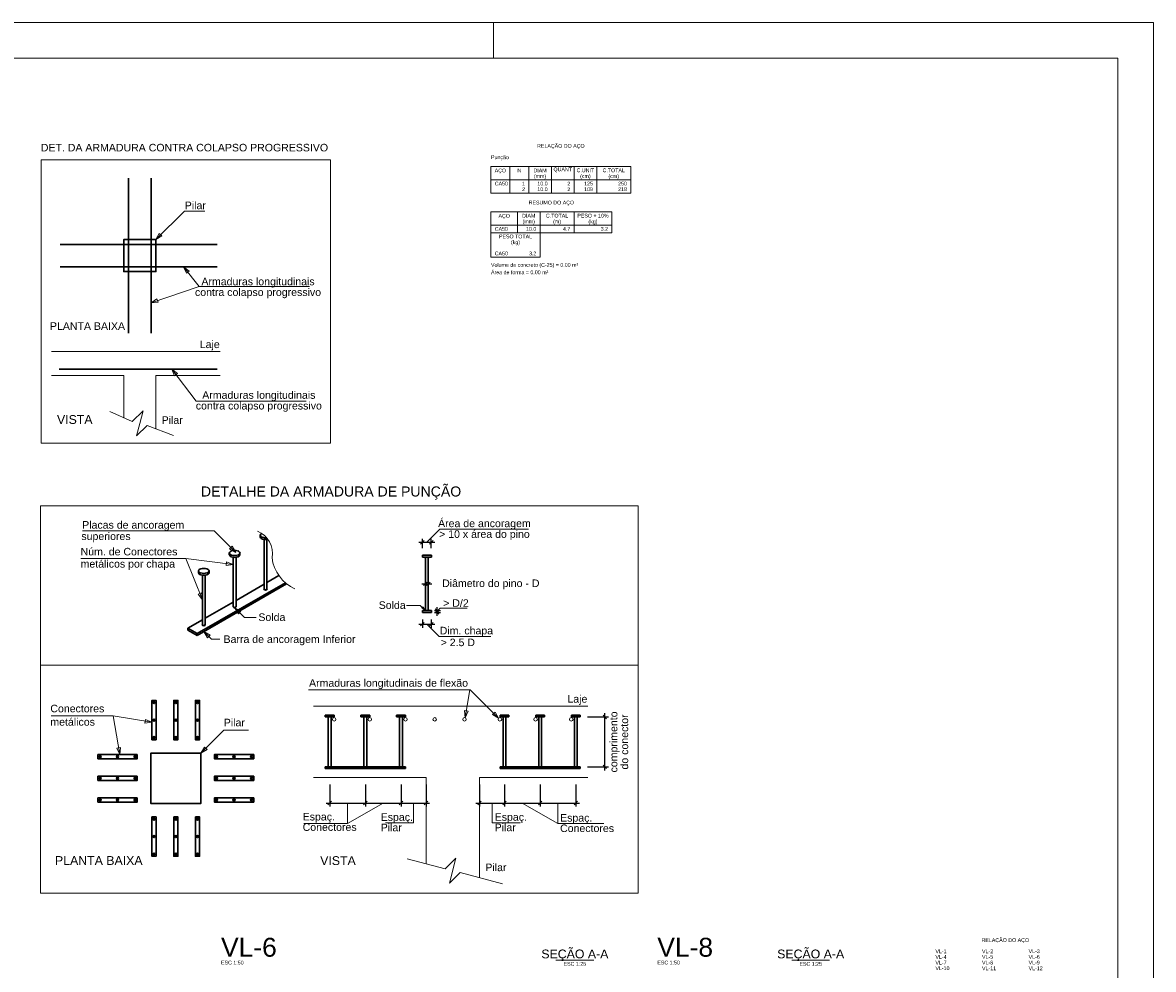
# Model space of a CAD drawing. Header units: millimetres. Extents: x 337 to 526, y -381 to -65.
# Tile 37 of 104: x 390 to 422, y -348 to -322. Entities that reach past the tile are written whole.
import ezdxf

# ---------------------------------------------------------------- set-up
doc = ezdxf.new("R2010")
doc.units = ezdxf.units.MM
doc.header["$MEASUREMENT"] = 0
doc.layers.get('0').update_dxf_attribs({"lineweight": 5})
for name, color, linetype, lineweight in [('Cotas', 7, 'Continuous', 5), ('DT-Armadura', 7, 'Continuous', 30), ('DT-ARMADURA NEG', 1, 'Continuous', 20), ('DT-Forma', 5, 'Continuous', 5), ('DT-Indicações', 7, 'Continuous', 5), ('DT-Relação do aço', 7, 'Continuous', 5), ('DT-Textos', 7, 'Continuous', 5), ('DT-Título', 102, 'Continuous', 20), ('FO-Pilares', 152, 'Continuous', 30), ('PRANCHA 01', 7, 'Continuous', 20)]:
    doc.layers.add(name, color=color, linetype=linetype, lineweight=lineweight)
doc.styles.add('Arial', font='arial.ttf')
doc.dimstyles.new('UM_50.000000', dxfattribs={"dimtxt": 0.18, "dimasz": 0.1, "dimexe": 0.1, "dimexo": 0.2, "dimgap": 0, "dimtad": 1, "dimtih": 1, "dimtoh": 1, "dimdec": 1, "dimlfac": 50, "dimzin": 0, "dimdsep": 46, "dimtxsty": 'Standard', "dimcen": 0.09, "dimdle": 0.1, "dimadec": 1, "dimazin": 2, "dimtfac": 1, "dimtdec": 4, "dimtofl": 0, "dimtmove": 0, "dimatfit": 3, "dimfxl": 1, "dimtolj": 1, "dimarcsym": 0})

# ---------------------------------------------------------------- blocks, each defined once
blk = doc.blocks.new('_Oblique')
at = {"color": 0, "linetype": 'ByBlock', "lineweight": -2}
blk.add_line((-0.5, -0.5), (0.5, 0.5), dxfattribs=at)
blk = doc.blocks.new('*D209')
at = {"layer": 'Cotas', "color": 0, "lineweight": -2, "transparency": 16777216}
for p, q in [((398.437, -343.123), (398.437, -343.738)), ((399.437, -343.123), (399.437, -343.738)), ((398.337, -343.638), (399.537, -343.638))]:
    blk.add_line(p, q, dxfattribs=at)
at = {"layer": 'Defpoints', "color": 0, "transparency": 16777216}
for p in [(398.437, -342.923), (399.437, -342.923), (399.437, -343.638)]:
    blk.add_point(p, dxfattribs=at)
at = {"layer": 'Cotas', "color": 0, "lineweight": -2, "transparency": 16777216, "xscale": 0.1, "yscale": 0.1, "zscale": 0.1, "rotation": 180}
blk.add_blockref('_Oblique', (398.437, -343.638), dxfattribs=at)
at = {"layer": 'Cotas', "color": 0, "lineweight": -2, "transparency": 16777216, "xscale": 0.1, "yscale": 0.1, "zscale": 0.1}
blk.add_blockref('_Oblique', (399.437, -343.638), dxfattribs=at)
blk = doc.blocks.new('*D210')
at = {"layer": 'Cotas', "color": 0, "lineweight": -2, "transparency": 16777216}
for p, q in [((399.437, -343.123), (399.437, -343.738)), ((400.437, -343.123), (400.437, -343.738)), ((399.337, -343.638), (400.537, -343.638))]:
    blk.add_line(p, q, dxfattribs=at)
at = {"layer": 'Defpoints', "color": 0, "transparency": 16777216}
for p in [(399.437, -342.923), (400.437, -342.923), (400.437, -343.638)]:
    blk.add_point(p, dxfattribs=at)
at = {"layer": 'Cotas', "color": 0, "lineweight": -2, "transparency": 16777216, "xscale": 0.1, "yscale": 0.1, "zscale": 0.1, "rotation": 180}
blk.add_blockref('_Oblique', (399.437, -343.638), dxfattribs=at)
at = {"layer": 'Cotas', "color": 0, "lineweight": -2, "transparency": 16777216, "xscale": 0.1, "yscale": 0.1, "zscale": 0.1}
blk.add_blockref('_Oblique', (400.437, -343.638), dxfattribs=at)
blk = doc.blocks.new('*D211')
at = {"layer": 'Cotas', "color": 0, "lineweight": -2, "transparency": 16777216}
for p, q in [((400.437, -343.123), (400.437, -343.738)), ((401.137, -343.123), (401.137, -343.738)), ((400.337, -343.638), (401.237, -343.638))]:
    blk.add_line(p, q, dxfattribs=at)
at = {"layer": 'Defpoints', "color": 0, "transparency": 16777216}
for p in [(400.437, -342.923), (401.137, -342.923), (401.137, -343.638)]:
    blk.add_point(p, dxfattribs=at)
at = {"layer": 'Cotas', "color": 0, "lineweight": -2, "transparency": 16777216, "xscale": 0.1, "yscale": 0.1, "zscale": 0.1, "rotation": 180}
blk.add_blockref('_Oblique', (400.437, -343.638), dxfattribs=at)
at = {"layer": 'Cotas', "color": 0, "lineweight": -2, "transparency": 16777216, "xscale": 0.1, "yscale": 0.1, "zscale": 0.1}
blk.add_blockref('_Oblique', (401.137, -343.638), dxfattribs=at)
blk = doc.blocks.new('*D212')
at = {"layer": 'Cotas', "color": 0, "lineweight": -2, "transparency": 16777216}
for p, q in [((402.637, -343.123), (402.637, -343.738)), ((403.337, -343.123), (403.337, -343.738)), ((402.537, -343.638), (403.437, -343.638))]:
    blk.add_line(p, q, dxfattribs=at)
at = {"layer": 'Defpoints', "color": 0, "transparency": 16777216}
for p in [(402.637, -342.923), (403.337, -342.923), (403.337, -343.638)]:
    blk.add_point(p, dxfattribs=at)
at = {"layer": 'Cotas', "color": 0, "lineweight": -2, "transparency": 16777216, "xscale": 0.1, "yscale": 0.1, "zscale": 0.1, "rotation": 180}
blk.add_blockref('_Oblique', (402.637, -343.638), dxfattribs=at)
at = {"layer": 'Cotas', "color": 0, "lineweight": -2, "transparency": 16777216, "xscale": 0.1, "yscale": 0.1, "zscale": 0.1}
blk.add_blockref('_Oblique', (403.337, -343.638), dxfattribs=at)
blk = doc.blocks.new('*D213')
at = {"layer": 'Cotas', "color": 0, "lineweight": -2, "transparency": 16777216}
for p, q in [((403.337, -343.123), (403.337, -343.738)), ((404.337, -343.123), (404.337, -343.738)), ((403.237, -343.638), (404.437, -343.638))]:
    blk.add_line(p, q, dxfattribs=at)
at = {"layer": 'Defpoints', "color": 0, "transparency": 16777216}
for p in [(403.337, -342.923), (404.337, -342.923), (404.337, -343.638)]:
    blk.add_point(p, dxfattribs=at)
at = {"layer": 'Cotas', "color": 0, "lineweight": -2, "transparency": 16777216, "xscale": 0.1, "yscale": 0.1, "zscale": 0.1, "rotation": 180}
blk.add_blockref('_Oblique', (403.337, -343.638), dxfattribs=at)
at = {"layer": 'Cotas', "color": 0, "lineweight": -2, "transparency": 16777216, "xscale": 0.1, "yscale": 0.1, "zscale": 0.1}
blk.add_blockref('_Oblique', (404.337, -343.638), dxfattribs=at)
blk = doc.blocks.new('*D214')
at = {"layer": 'Cotas', "color": 0, "lineweight": -2, "transparency": 16777216}
for p, q in [((404.337, -343.123), (404.337, -343.738)), ((405.337, -343.123), (405.337, -343.738)), ((404.237, -343.638), (405.437, -343.638))]:
    blk.add_line(p, q, dxfattribs=at)
at = {"layer": 'Defpoints', "color": 0, "transparency": 16777216}
for p in [(404.337, -342.923), (405.337, -342.923), (405.337, -343.638)]:
    blk.add_point(p, dxfattribs=at)
at = {"layer": 'Cotas', "color": 0, "lineweight": -2, "transparency": 16777216, "xscale": 0.1, "yscale": 0.1, "zscale": 0.1, "rotation": 180}
blk.add_blockref('_Oblique', (404.337, -343.638), dxfattribs=at)
at = {"layer": 'Cotas', "color": 0, "lineweight": -2, "transparency": 16777216, "xscale": 0.1, "yscale": 0.1, "zscale": 0.1}
blk.add_blockref('_Oblique', (405.337, -343.638), dxfattribs=at)
blk = doc.blocks.new('*D215')
at = {"layer": 'Cotas', "color": 0, "lineweight": -2, "transparency": 16777216}
for p, q in [((406.152, -342.723), (406.152, -341.123)), ((405.662, -341.223), (406.252, -341.223)), ((405.662, -342.623), (406.252, -342.623))]:
    blk.add_line(p, q, dxfattribs=at)
at = {"layer": 'Defpoints', "color": 0, "transparency": 16777216}
for p in [(405.462, -341.223), (406.152, -341.223), (405.462, -342.623)]:
    blk.add_point(p, dxfattribs=at)
at = {"layer": 'Cotas', "color": 0, "lineweight": -2, "transparency": 16777216, "xscale": 0.1, "yscale": 0.1, "zscale": 0.1}
for p, rotation in [((406.152, -341.223), 90), ((406.152, -342.623), 270)]:
    blk.add_blockref('_Oblique', p, dxfattribs=dict(at, rotation=rotation))
blk = doc.blocks.new('*D216')
at = {"layer": 'Cotas', "color": 0, "lineweight": -2, "transparency": 16777216}
for p, q in [((401.036, -338.493), (401.036, -338.724)), ((401.286, -338.493), (401.286, -338.724)), ((400.936, -338.624), (401.386, -338.624))]:
    blk.add_line(p, q, dxfattribs=at)
at = {"layer": 'Defpoints', "color": 0, "transparency": 16777216}
for p in [(401.036, -338.293), (401.286, -338.293), (401.286, -338.624)]:
    blk.add_point(p, dxfattribs=at)
at = {"layer": 'Cotas', "color": 0, "lineweight": -2, "transparency": 16777216, "xscale": 0.1, "yscale": 0.1, "zscale": 0.1, "rotation": 180}
blk.add_blockref('_Oblique', (401.036, -338.624), dxfattribs=at)
at = {"layer": 'Cotas', "color": 0, "lineweight": -2, "transparency": 16777216, "xscale": 0.1, "yscale": 0.1, "zscale": 0.1}
blk.add_blockref('_Oblique', (401.286, -338.624), dxfattribs=at)
blk = doc.blocks.new('*D217')
at = {"layer": 'Cotas', "color": 0, "lineweight": -2, "transparency": 16777216}
for p, q in [((401.121, -337.293), (401.121, -337.393)), ((401.201, -337.293), (401.201, -337.393)), ((401.021, -337.493), (401.301, -337.493))]:
    blk.add_line(p, q, dxfattribs=at)
at = {"layer": 'Defpoints', "color": 0, "transparency": 16777216}
for p in [(401.121, -337.493), (401.201, -337.493), (401.201, -337.493)]:
    blk.add_point(p, dxfattribs=at)
at = {"layer": 'Cotas', "color": 0, "lineweight": -2, "transparency": 16777216, "xscale": 0.1, "yscale": 0.1, "zscale": 0.1, "rotation": 180}
blk.add_blockref('_Oblique', (401.121, -337.493), dxfattribs=at)
at = {"layer": 'Cotas', "color": 0, "lineweight": -2, "transparency": 16777216, "xscale": 0.1, "yscale": 0.1, "zscale": 0.1}
blk.add_blockref('_Oblique', (401.201, -337.493), dxfattribs=at)
blk = doc.blocks.new('*D218')
at = {"layer": 'Cotas', "color": 0, "lineweight": -2, "transparency": 16777216}
for p, q in [((400.936, -336.328), (401.386, -336.328)), ((401.036, -336.493), (401.036, -336.228)), ((401.286, -336.493), (401.286, -336.228))]:
    blk.add_line(p, q, dxfattribs=at)
at = {"layer": 'Defpoints', "color": 0, "transparency": 16777216}
for p in [(401.286, -336.328), (401.036, -336.693), (401.286, -336.693)]:
    blk.add_point(p, dxfattribs=at)
at = {"layer": 'Cotas', "color": 0, "lineweight": -2, "transparency": 16777216, "xscale": 0.1, "yscale": 0.1, "zscale": 0.1, "rotation": 180}
blk.add_blockref('_Oblique', (401.036, -336.328), dxfattribs=at)
at = {"layer": 'Cotas', "color": 0, "lineweight": -2, "transparency": 16777216, "xscale": 0.1, "yscale": 0.1, "zscale": 0.1}
blk.add_blockref('_Oblique', (401.286, -336.328), dxfattribs=at)
blk = doc.blocks.new('*D219')
at = {"layer": 'Defpoints', "color": 0, "linetype": 'Continuous', "transparency": 16777216}
for p in [(401.175, -338.243), (401.175, -338.293), (401.442, -338.293)]:
    blk.add_point(p, dxfattribs=at)
at = {"layer": 'DT-Relação do aço', "color": 0, "linetype": 'Continuous', "lineweight": -2, "transparency": 16777216}
for p, q in [((401.375, -338.243), (401.542, -338.243)), ((401.442, -338.143), (401.442, -338.393)), ((401.375, -338.293), (401.542, -338.293))]:
    blk.add_line(p, q, dxfattribs=at)
at = {"layer": 'DT-Relação do aço', "color": 0, "linetype": 'Continuous', "lineweight": -2, "transparency": 16777216, "xscale": 0.1, "yscale": 0.1, "zscale": 0.1}
for p, rotation in [((401.442, -338.243), 90), ((401.442, -338.293), 270)]:
    blk.add_blockref('_Oblique', p, dxfattribs=dict(at, rotation=rotation))

msp = doc.modelspace()

# ---------------------------------------------------------------- linework, layer by layer
at = {"layer": 'Cotas'}
for p, q in [((401.1613, -336.3285), (401.5273, -335.9615)), ((401.5273, -335.9615), (404.0093, -335.9615)), ((401.4423, -338.2682), (401.5343, -338.1762)), ((401.5343, -338.1762), (402.2933, -338.1762)), ((401.1613, -338.6237), (401.5093, -338.9717)), ((401.5093, -338.9717), (402.9533, -338.9717)), ((390.3263, -339.7762), (407.0843, -339.7762)), ((398.9373, -343.6382), (398.9373, -344.2082)), ((399.9373, -343.6382), (398.9373, -344.2082)), ((400.7873, -343.6382), (400.7873, -344.1962)), ((402.9873, -343.6382), (402.9873, -344.1962)), ((403.8373, -343.6382), (404.8373, -344.2082)), ((404.8373, -343.6382), (404.8373, -344.2082)), ((398.9373, -344.2082), (397.7073, -344.2082)), ((400.7873, -344.1962), (400.0023, -344.1962)), ((402.9873, -344.1962), (403.7733, -344.1962)), ((404.8373, -344.2082), (406.1193, -344.2082))]:
    msp.add_line(p, q, dxfattribs=at)
for points in [[(390.3467, -325.604), (398.4633, -325.604), (398.4633, -333.544), (390.3467, -333.544), (390.3467, -325.604)], [(390.3263, -335.3042), (407.0843, -335.3042), (407.0843, -346.1612), (390.3263, -346.1612), (390.3263, -335.3042)]]:
    msp.add_lwpolyline(points, dxfattribs=at)
at = {"layer": 'DT-Armadura'}
for p, q in [((396.4873, -336.1312), (396.4873, -336.1292)), ((396.4873, -336.1812), (396.4873, -336.1312)), ((396.5973, -337.6312), (396.5973, -336.2482)), ((396.6773, -337.6312), (396.6773, -336.2482)), ((395.6213, -336.6312), (395.6213, -336.6292)), ((395.6213, -336.6812), (395.6213, -336.6312)), ((395.9213, -336.6312), (395.9213, -336.6292)), ((395.9213, -336.6812), (395.9213, -336.6312)), ((401.0363, -336.7432), (401.0363, -336.6932)), ((401.0363, -336.6932), (401.2863, -336.6932)), ((401.2863, -336.7432), (401.2863, -336.6932)), ((395.7313, -338.1312), (395.7313, -336.7482)), ((395.8113, -338.1312), (395.8113, -336.7482)), ((401.0363, -336.7432), (401.2863, -336.7432)), ((401.1213, -336.7782), (401.0853, -336.7432)), ((401.1213, -338.2432), (401.1213, -336.7432)), ((401.2013, -338.2432), (401.2013, -336.7432)), ((401.2013, -336.7782), (401.2363, -336.7432)), ((394.7553, -337.1312), (394.7553, -337.1292)), ((394.7553, -337.1812), (394.7553, -337.1312)), ((394.8653, -338.6312), (394.8653, -337.2482)), ((394.9453, -338.6312), (394.9453, -337.2482)), ((395.0553, -337.1312), (395.0553, -337.1292)), ((395.0553, -337.1812), (395.0553, -337.1312)), ((396.6773, -337.4572), (397.0143, -337.2632)), ((394.7183, -338.8892), (397.1933, -337.4602)), ((394.7183, -338.9392), (397.2283, -337.4892)), ((395.8113, -337.9572), (396.5973, -337.5042)), ((396.5973, -337.6312), (396.5943, -337.6342)), ((396.6773, -337.6312), (396.6803, -337.6342)), ((394.9453, -338.4572), (395.7313, -338.0042)), ((395.7313, -338.1312), (395.7283, -338.1342)), ((395.8113, -338.1312), (395.8143, -338.1342)), ((401.0363, -338.2932), (401.0363, -338.2432)), ((401.0363, -338.2432), (401.2863, -338.2432)), ((401.1213, -338.2072), (401.0853, -338.2432)), ((401.2013, -338.2072), (401.2363, -338.2432)), ((401.2863, -338.2932), (401.2863, -338.2432)), ((394.4583, -338.7392), (394.8653, -338.5042)), ((401.0363, -338.2932), (401.2863, -338.2932)), ((394.4583, -338.7392), (394.7183, -338.8892)), ((394.4583, -338.7892), (394.4583, -338.7392)), ((394.4583, -338.7892), (394.7183, -338.9392)), ((394.7183, -338.9392), (394.7183, -338.8892)), ((394.8653, -338.6312), (394.8623, -338.6342)), ((394.9453, -338.6312), (394.9483, -338.6342)), ((398.5623, -341.1732), (398.3123, -341.1732)), ((398.3123, -341.2232), (398.3123, -341.1732)), ((398.5623, -341.2232), (398.3123, -341.2232)), ((398.3973, -342.6232), (398.3973, -341.2232)), ((398.4773, -342.6232), (398.4773, -341.2232)), ((398.5623, -341.2232), (398.5623, -341.1732)), ((399.5623, -341.1732), (399.3123, -341.1732)), ((399.3123, -341.2232), (399.3123, -341.1732)), ((399.5623, -341.2232), (399.3123, -341.2232)), ((399.3973, -342.6232), (399.3973, -341.2232)), ((399.4773, -342.6232), (399.4773, -341.2232)), ((399.5623, -341.2232), (399.5623, -341.1732)), ((400.5623, -341.1732), (400.3123, -341.1732)), ((400.3123, -341.2232), (400.3123, -341.1732)), ((400.5623, -341.2232), (400.3123, -341.2232)), ((400.3973, -342.6232), (400.3973, -341.2232)), ((400.4773, -342.6232), (400.4773, -341.2232)), ((400.5623, -341.2232), (400.5623, -341.1732)), ((403.2123, -341.1732), (403.4623, -341.1732)), ((403.2123, -341.2232), (403.2123, -341.1732)), ((403.2123, -341.2232), (403.4623, -341.2232)), ((403.2973, -342.6232), (403.2973, -341.2232)), ((403.3773, -342.6232), (403.3773, -341.2232)), ((403.4623, -341.2232), (403.4623, -341.1732)), ((404.2123, -341.1732), (404.4623, -341.1732)), ((404.2123, -341.2232), (404.2123, -341.1732)), ((404.2123, -341.2232), (404.4623, -341.2232)), ((404.2973, -342.6232), (404.2973, -341.2232)), ((404.3773, -342.6232), (404.3773, -341.2232)), ((404.4623, -341.2232), (404.4623, -341.1732)), ((405.2123, -341.1732), (405.4623, -341.1732)), ((405.2123, -341.2232), (405.2123, -341.1732)), ((405.2123, -341.2232), (405.4623, -341.2232)), ((405.2973, -342.6232), (405.2973, -341.2232)), ((405.3773, -342.6232), (405.3773, -341.2232)), ((405.4623, -341.2232), (405.4623, -341.1732)), ((400.5623, -342.6232), (398.3123, -342.6232)), ((398.3123, -342.6232), (398.3123, -342.6732)), ((400.5623, -342.6732), (398.3123, -342.6732)), ((400.5623, -342.6232), (400.5623, -342.6732)), ((403.2123, -342.6232), (405.4623, -342.6232)), ((403.2123, -342.6232), (403.2123, -342.6732)), ((403.2123, -342.6732), (405.4623, -342.6732)), ((405.4623, -342.6232), (405.4623, -342.6732))]:
    msp.add_line(p, q, dxfattribs=at)
at = {"layer": 'DT-Armadura', "linetype": 'Continuous'}
for points in [[(392.7967, -330.461), (392.7967, -326.118)], [(393.4267, -330.461), (393.4267, -326.118)], [(390.8797, -327.975), (395.2827, -327.975)], [(390.8797, -328.605), (395.2827, -328.605)], [(390.8507, -331.475), (395.2767, -331.475)], [(393.5413, -340.8202), (393.4823, -340.8202), (393.4823, -340.8202), (393.5413, -340.8202)], [(394.1513, -340.8202), (394.0923, -340.8202), (394.0923, -340.8202), (394.1513, -340.8202)], [(394.7603, -340.8202), (394.7013, -340.8202), (394.7013, -340.8202), (394.7603, -340.8202)], [(393.5413, -341.3132), (393.4823, -341.3132), (393.4823, -341.3132), (393.5413, -341.3132)], [(394.1513, -341.3132), (394.0923, -341.3132), (394.0923, -341.3132), (394.1513, -341.3132)], [(394.7603, -341.3132), (394.7013, -341.3132), (394.7013, -341.3132), (394.7603, -341.3132)], [(393.5413, -341.8052), (393.4823, -341.8052), (393.4823, -341.8052), (393.5413, -341.8052)], [(394.1513, -341.8052), (394.0923, -341.8052), (394.0923, -341.8052), (394.1513, -341.8052)], [(394.7603, -341.8052), (394.7013, -341.8052), (394.7013, -341.8052), (394.7603, -341.8052)], [(392.0263, -342.3362), (391.9673, -342.3362), (391.9673, -342.3362), (392.0263, -342.3362)], [(392.5183, -342.3362), (392.4593, -342.3362), (392.4593, -342.3362), (392.5183, -342.3362)], [(393.0103, -342.3362), (392.9513, -342.3362), (392.9513, -342.3362), (393.0103, -342.3362)], [(395.2913, -342.3362), (395.2323, -342.3362), (395.2323, -342.3362), (395.2913, -342.3362)], [(395.7833, -342.3362), (395.7243, -342.3362), (395.7243, -342.3362), (395.7833, -342.3362)], [(396.2763, -342.3362), (396.2163, -342.3362), (396.2163, -342.3362), (396.2763, -342.3362)], [(392.0263, -342.9462), (391.9673, -342.9462), (391.9673, -342.9462), (392.0263, -342.9462)], [(392.5183, -342.9462), (392.4593, -342.9462), (392.4593, -342.9462), (392.5183, -342.9462)], [(393.0103, -342.9462), (392.9513, -342.9462), (392.9513, -342.9462), (393.0103, -342.9462)], [(395.2913, -342.9462), (395.2323, -342.9462), (395.2323, -342.9462), (395.2913, -342.9462)], [(395.7833, -342.9462), (395.7243, -342.9462), (395.7243, -342.9462), (395.7833, -342.9462)], [(396.2763, -342.9462), (396.2163, -342.9462), (396.2163, -342.9462), (396.2763, -342.9462)], [(392.0263, -343.5552), (391.9673, -343.5552), (391.9673, -343.5552), (392.0263, -343.5552)], [(392.5183, -343.5552), (392.4593, -343.5552), (392.4593, -343.5552), (392.5183, -343.5552)], [(393.0103, -343.5552), (392.9513, -343.5552), (392.9513, -343.5552), (393.0103, -343.5552)], [(395.2913, -343.5552), (395.2323, -343.5552), (395.2323, -343.5552), (395.2913, -343.5552)], [(395.7833, -343.5552), (395.7243, -343.5552), (395.7243, -343.5552), (395.7833, -343.5552)], [(396.2763, -343.5552), (396.2163, -343.5552), (396.2163, -343.5552), (396.2763, -343.5552)], [(393.5413, -344.0862), (393.4823, -344.0862), (393.4823, -344.0862), (393.5413, -344.0862)], [(394.1513, -344.0862), (394.0923, -344.0862), (394.0923, -344.0862), (394.1513, -344.0862)], [(394.7603, -344.0862), (394.7013, -344.0862), (394.7013, -344.0862), (394.7603, -344.0862)], [(393.5413, -344.5782), (393.4823, -344.5782), (393.4823, -344.5782), (393.5413, -344.5782)], [(394.1513, -344.5782), (394.0923, -344.5782), (394.0923, -344.5782), (394.1513, -344.5782)], [(394.7603, -344.5782), (394.7013, -344.5782), (394.7013, -344.5782), (394.7603, -344.5782)], [(393.5413, -345.0712), (393.4823, -345.0712), (393.4823, -345.0712), (393.5413, -345.0712)], [(394.1513, -345.0712), (394.0923, -345.0712), (394.0923, -345.0712), (394.1513, -345.0712)], [(394.7603, -345.0712), (394.7013, -345.0712), (394.7013, -345.0712), (394.7603, -345.0712)]]:
    msp.add_lwpolyline(points, dxfattribs=at)
at = {"layer": 'DT-Armadura', "color": 9, "linetype": 'Continuous'}
for points in [[(393.5703, -341.8632), (393.4533, -341.8632), (393.4533, -340.7622), (393.5703, -340.7622), (393.5703, -341.8632), (393.5703, -341.8632)], [(394.1803, -341.8632), (394.0623, -341.8632), (394.0623, -340.7622), (394.1803, -340.7622), (394.1803, -341.8632), (394.1803, -341.8632)], [(394.7893, -341.8632), (394.6723, -341.8632), (394.6723, -340.7622), (394.7893, -340.7622), (394.7893, -341.8632), (394.7893, -341.8632)], [(393.0393, -342.2782), (393.0393, -342.3952), (391.9373, -342.3952), (391.9373, -342.2782), (393.0393, -342.2782), (393.0393, -342.2782)], [(395.2033, -342.3952), (395.2033, -342.2782), (396.3053, -342.2782), (396.3053, -342.3952), (395.2033, -342.3952), (395.2033, -342.3952)], [(393.0393, -342.8872), (393.0393, -343.0042), (391.9373, -343.0042), (391.9373, -342.8872), (393.0393, -342.8872), (393.0393, -342.8872)], [(395.2033, -343.0042), (395.2033, -342.8872), (396.3053, -342.8872), (396.3053, -343.0042), (395.2033, -343.0042), (395.2033, -343.0042)], [(393.0393, -343.4962), (393.0393, -343.6132), (391.9373, -343.6132), (391.9373, -343.4962), (393.0393, -343.4962), (393.0393, -343.4962)], [(395.2033, -343.6132), (395.2033, -343.4962), (396.3053, -343.4962), (396.3053, -343.6132), (395.2033, -343.6132), (395.2033, -343.6132)], [(393.4533, -344.0282), (393.5703, -344.0282), (393.5703, -345.1292), (393.4533, -345.1292), (393.4533, -344.0282), (393.4533, -344.0282)], [(394.0623, -344.0282), (394.1803, -344.0282), (394.1803, -345.1292), (394.0623, -345.1292), (394.0623, -344.0282), (394.0623, -344.0282)], [(394.6723, -344.0282), (394.7893, -344.0282), (394.7893, -345.1292), (394.6723, -345.1292), (394.6723, -344.0282), (394.6723, -344.0282)]]:
    msp.add_lwpolyline(points, dxfattribs=at)
for centre in [(393.5123, -340.8202), (394.1213, -340.8202), (394.7303, -340.8202), (393.5123, -341.3132), (394.1213, -341.3132), (394.7303, -341.3132), (393.5123, -341.8052), (394.1213, -341.8052), (394.7303, -341.8052), (391.9963, -342.3362), (392.4883, -342.3362), (392.9803, -342.3362), (395.2623, -342.3362), (395.7543, -342.3362), (396.2463, -342.3362), (391.9963, -342.9462), (392.4883, -342.9462), (392.9803, -342.9462), (395.2623, -342.9462), (395.7543, -342.9462), (396.2463, -342.9462), (391.9963, -343.5552), (392.4883, -343.5552), (392.9803, -343.5552), (395.2623, -343.5552), (395.7543, -343.5552), (396.2463, -343.5552), (393.5123, -344.0862), (394.1213, -344.0862), (394.7303, -344.0862), (393.5123, -344.5782), (394.1213, -344.5782), (394.7303, -344.5782), (393.5123, -345.0712), (394.1213, -345.0712), (394.7303, -345.0712)]:
    msp.add_circle(centre, 0.0295, dxfattribs=at)
at = {"layer": 'DT-Armadura'}
for centre, radius, start, end in [((396.5723, -336.1582), 0.0896, 122.98691, 160.63886), ((396.5723, -336.1012), 0.0896, 199.36114, 257.77336), ((396.5723, -336.1512), 0.0896, 199.36114, 257.77336), ((396.6373, -335.9012), 0.2995, 253.62044, 276.29741), ((396.6373, -335.9512), 0.2995, 253.62044, 283.12187), ((395.7063, -336.6582), 0.0896, 102.22664, 160.63886), ((395.7063, -336.6012), 0.0896, 199.36114, 257.77336), ((395.7063, -336.6512), 0.0896, 199.36114, 257.77336), ((395.7713, -336.8582), 0.2995, 73.62044, 106.37956), ((395.7713, -336.4012), 0.2995, 253.62044, 286.37956), ((395.8373, -336.6582), 0.0896, 19.36114, 77.77336), ((395.8373, -336.6012), 0.0896, 282.22664, 340.63886), ((395.8373, -336.6512), 0.0896, 282.22664, 340.63886), ((395.7713, -336.4512), 0.2995, 253.62044, 286.37956), ((394.8403, -337.1582), 0.0896, 102.22664, 160.63886), ((394.8403, -337.1012), 0.0896, 199.36114, 257.77336), ((394.8403, -337.1512), 0.0896, 199.36114, 257.77336), ((394.9053, -337.3582), 0.2995, 73.62044, 106.37956), ((394.9053, -336.9012), 0.2995, 253.62044, 286.37956), ((394.9053, -336.9512), 0.2995, 253.62044, 286.37956), ((394.9703, -337.1582), 0.0896, 19.36114, 77.77336), ((394.9703, -337.1012), 0.0896, 282.22664, 340.63886), ((394.9703, -337.1512), 0.0896, 282.22664, 340.63886), ((396.6373, -337.6212), 0.0451, 196.03856, 343.65199), ((396.6373, -337.6142), 0.0433, 202.62842, 337.37158), ((395.7713, -338.1212), 0.0451, 196.03856, 343.65199), ((395.7713, -338.1142), 0.0433, 202.62842, 337.37158), ((394.9053, -338.6212), 0.0451, 196.03856, 343.65199), ((394.9053, -338.6142), 0.0433, 202.62842, 337.37158)]:
    msp.add_arc(centre, radius, start, end, dxfattribs=at)
at = {"layer": 'DT-ARMADURA NEG'}
for centre in [(398.5623, -341.2932), (399.5623, -341.2932), (400.5623, -341.2932), (401.3813, -341.2932), (402.2153, -341.2932), (403.2093, -341.2932), (404.2093, -341.2932), (405.2093, -341.2932)]:
    msp.add_circle(centre, 0.05, dxfattribs=at)
at = {"layer": 'DT-Forma'}
for p, q in [((390.6367, -330.982), (395.3677, -330.982)), ((392.6617, -331.655), (390.6367, -331.655)), ((392.6617, -332.833), (392.6617, -331.655)), ((393.5617, -333.143), (393.5617, -331.655)), ((393.5617, -331.655), (395.3677, -331.655)), ((392.2687, -332.659), (392.9007, -332.939)), ((393.2017, -332.642), (392.9007, -332.939)), ((393.2017, -332.642), (393.1087, -332.994)), ((393.0167, -333.346), (393.1087, -332.994)), ((393.0167, -333.346), (393.3177, -333.049)), ((393.3177, -333.049), (394.0607, -333.336)), ((397.9783, -340.9232), (405.6743, -340.9232)), ((401.1373, -342.9232), (397.9783, -342.9232)), ((401.1373, -345.3382), (401.1373, -342.9232)), ((402.6373, -345.7322), (402.6373, -342.9232)), ((402.6373, -342.9232), (405.6743, -342.9232)), ((400.6073, -345.1992), (401.6763, -345.4802)), ((401.9773, -345.1832), (401.6763, -345.4802)), ((401.7923, -345.8862), (401.9773, -345.1832)), ((401.7923, -345.8862), (402.0933, -345.5892)), ((402.0933, -345.5892), (403.2833, -345.9022))]:
    msp.add_line(p, q, dxfattribs=at)
at = {"layer": 'DT-Indicações'}
for p, q in [((393.5617, -327.84), (394.3617, -327.04)), ((394.3617, -327.04), (394.9357, -327.04)), ((394.3387, -328.605), (394.7757, -329.152)), ((393.4267, -329.614), (394.7757, -329.152)), ((394.7757, -329.152), (397.8697, -329.152)), ((394.0077, -331.476), (394.6967, -332.37)), ((394.6967, -332.37), (397.7777, -332.37)), ((395.1993, -336.0072), (391.5027, -336.0072)), ((395.8053, -336.6132), (395.1993, -336.0072)), ((394.4053, -336.7802), (391.4619, -336.7802)), ((395.7313, -336.9472), (394.4053, -336.7802)), ((394.8653, -337.9392), (394.4053, -336.7802)), ((395.7753, -338.1612), (396.0503, -338.4362)), ((400.9763, -338.0982), (400.5883, -338.0982)), ((401.1033, -338.2252), (400.9763, -338.0982)), ((396.0503, -338.4362), (396.3713, -338.4362)), ((394.9063, -338.8302), (395.1213, -339.0442)), ((395.1213, -339.0442), (395.3593, -339.0442)), ((402.3783, -340.4642), (397.8443, -340.4642)), ((402.2323, -341.2432), (402.3643, -340.4642)), ((403.1733, -341.2592), (402.3783, -340.4642)), ((392.3693, -341.1932), (390.6293, -341.1932)), ((392.5513, -342.2782), (392.3693, -341.1932)), ((393.4533, -341.3752), (392.3693, -341.1932)), ((394.8243, -342.2422), (395.4693, -341.5972)), ((395.4693, -341.5972), (396.1603, -341.5972))]:
    msp.add_line(p, q, dxfattribs=at)
for points in [[(393.5611, -327.8408), (393.733, -327.7394), (393.659, -327.6663), (393.5611, -327.8408)], [(394.3387, -328.6035), (394.418, -328.7866), (394.4998, -328.7223), (394.3387, -328.6035)], [(393.4267, -329.614), (393.6258, -329.5998), (393.5921, -329.5014), (393.4267, -329.614)], [(394.0065, -331.4771), (394.0869, -331.6598), (394.1682, -331.5949), (394.0065, -331.4771)], [(395.8053, -336.6132), (395.7049, -336.4407), (395.6313, -336.5142), (395.8053, -336.6132)], [(395.7313, -336.9472), (395.5462, -336.8725), (395.5332, -336.9757), (395.7313, -336.9472)], [(394.8653, -337.9392), (394.8415, -337.741), (394.7448, -337.7794), (394.8653, -337.9392)], [(395.7753, -338.1612), (395.8757, -338.3338), (395.9492, -338.2602), (395.7753, -338.1612)], [(401.1033, -338.2252), (401.0533, -338.1392), (401.0163, -338.1752), (401.1033, -338.2252)], [(394.9065, -338.8299), (395.0069, -339.0025), (395.0804, -338.929), (394.9065, -338.8299)], [(402.2318, -341.246), (402.3143, -341.0643), (402.2118, -341.0469), (402.2318, -341.246)], [(403.173, -341.2589), (403.0725, -341.0864), (402.999, -341.1599), (403.173, -341.2589)], [(393.4533, -341.3752), (393.2714, -341.293), (393.2542, -341.3955), (393.4533, -341.3752)], [(392.5513, -342.2782), (392.5697, -342.0795), (392.4671, -342.0967), (392.5513, -342.2782)], [(394.8243, -342.2422), (394.9968, -342.1418), (394.9233, -342.0683), (394.8243, -342.2422)]]:
    msp.add_lwpolyline(points, dxfattribs=at)
for centre, radius, start, end in [((396.1713, -336.6342), 0.662, 349.01742, 69.02371), ((397.9043, -336.6332), 1.0911, 186.69654, 245.97944)]:
    msp.add_arc(centre, radius, start, end, dxfattribs=at)
at = {"layer": 'DT-Relação do aço', "linetype": 'Continuous'}
for p, q in [((402.9583, -325.7946), (406.8766, -325.7946)), ((402.9583, -325.7946), (402.9583, -326.5359)), ((403.4878, -325.7946), (403.4878, -326.5359)), ((404.0173, -325.7946), (404.0173, -326.5359)), ((404.6527, -325.7946), (404.6527, -326.5359)), ((405.2881, -325.7946), (405.2881, -326.5359)), ((405.9235, -325.7946), (405.9235, -326.5359)), ((406.8766, -325.7946), (406.8766, -326.5359)), ((402.9583, -326.1653), (406.8766, -326.1653)), ((402.9583, -326.5359), (406.8766, -326.5359)), ((402.9583, -327.0654), (402.9583, -327.6479)), ((402.9583, -327.0654), (406.3471, -327.0654)), ((403.6996, -327.0654), (403.6996, -327.6479)), ((404.335, -327.0654), (404.335, -327.6479)), ((405.2881, -327.0654), (405.2881, -327.6479)), ((406.3471, -327.0654), (406.3471, -327.6479)), ((402.9583, -327.4361), (406.3471, -327.4361)), ((402.9583, -327.6479), (406.3471, -327.6479)), ((402.9583, -327.6479), (402.9583, -328.3362)), ((404.335, -328.3362), (404.335, -327.6479)), ((402.9583, -328.3362), (404.335, -328.3362))]:
    msp.add_line(p, q, dxfattribs=at)
at = {"layer": 'DT-Textos'}
for p, q in [((404.7809, -348.0412), (405.8399, -348.0412)), ((411.3935, -348.0412), (412.4525, -348.0412))]:
    msp.add_line(p, q, dxfattribs=at)
at = {"layer": 'FO-Pilares'}
for points in [[(392.6617, -328.74), (393.1117, -328.74), (393.5617, -328.74), (393.5617, -328.29), (393.5617, -327.84), (393.1117, -327.84), (392.6617, -327.84), (392.6617, -328.29), (392.6617, -328.74), (392.6617, -328.74)], [(393.4183, -343.6492), (394.1213, -343.6492), (394.8243, -343.6492), (394.8243, -342.9462), (394.8243, -342.2422), (394.1213, -342.2422), (393.4183, -342.2422), (393.4183, -342.9462), (393.4183, -343.6492), (393.4183, -343.6492)]]:
    msp.add_lwpolyline(points, dxfattribs=at)
at = {"layer": 'PRANCHA 01'}
for points in [[(337.4312, -381.1573), (421.5312, -381.1573), (421.5312, -321.7573), (337.4312, -321.7573), (337.4312, -381.1573)], [(403.0312, -322.7573), (403.0312, -321.7573)]]:
    msp.add_lwpolyline(points, dxfattribs=at)
msp.add_lwpolyline([(339.9312, -380.1573), (420.5312, -380.1573), (420.5312, -322.7573), (339.9312, -322.7573)], close=True, dxfattribs=at)

# ---------------------------------------------------------------- texts
at = {"layer": 'DT-Relação do aço', "linetype": 'Continuous', "char_height": 0.1059, "line_spacing_factor": 0.798, "style": 'Arial'}
for s, insert, width, attachment_point in [('RELAÇÃO DO AÇO', (404.9176, -325.3002), 2.670327, 8), ('Punção', (402.9586, -325.6182), 1.00608, 7), ('AÇO', (403.2226, -325.9882), 0.642814, 8), ('N', (403.7525, -325.9535), 0.214223, 8), ('DIAM', (404.335, -325.9535), 0.741597, 8), ('QUANT', (404.9704, -325.9535), 1.038235, 8), ('C.UNIT', (405.6058, -325.9535), 0.988699, 8), ('C.TOTAL', (406.4, -325.9535), 1.252603, 8), ('(mm)', (404.3346, -326.1472), 0.691771, 8), ('(cm)', (405.6056, -326.1472), 0.592988, 8), ('(cm)', (406.3996, -326.1472), 0.592988, 8), ('RESUMO DO AÇO', (404.6526, -326.8882), 2.554598, 8), ('AÇO', (403.3286, -327.2592), 0.642814, 8), ('DIAM', (404.0173, -327.2243), 0.741597, 8), ('C.TOTAL', (404.8115, -327.2243), 1.252603, 8), ('PESO + 10%', (405.8176, -327.2243), 1.756078, 8), ('CA50', (403.0642, -327.5949), 0.742031, 7), ('(mm)', (404.0176, -327.4182), 0.691771, 8), ('10.0', (404.2291, -327.5949), 0.577345, 9), ('(m)', (404.8116, -327.4182), 0.444668, 8), ('4.7', (405.1822, -327.5949), 0.412368, 9), ('(kg)', (405.8176, -327.4182), 0.510862, 8), ('3.2', (406.2412, -327.5949), 0.412368, 9), ('PESO TOTAL', (403.6466, -327.8067), 1.862682, 8), ('CA50', (403.0642, -328.2833), 0.742031, 7), ('(kg)', (403.6466, -328.0002), 0.510862, 8), ('3.2', (404.2291, -328.2833), 0.412368, 9), ('Volume de concreto (C-25) = 0.00 m³', (402.9586, -328.6362), 4.904967, 7), ('Área de forma = 0.00 m²', (402.9583, -328.8128), 3.223338, 7), ('RELAÇÃO DO AÇO', (417.3797, -347.5658), 2.670327, 8), ('VL-1', (415.4204, -347.8484), 0.626591, 7), ('VL-2', (416.7265, -347.8484), 0.626591, 7), ('VL-3', (418.0326, -347.8484), 0.626591, 7), ('VL-4', (415.4204, -348.0073), 0.626591, 7), ('VL-7', (415.4204, -348.1661), 0.626591, 7), ('VL-5', (416.7265, -348.0073), 0.626591, 7), ('VL-8', (416.7265, -348.1661), 0.626591, 7), ('VL-6', (418.0326, -348.0073), 0.626591, 7), ('VL-9', (418.0326, -348.1661), 0.626591, 7), ('VL-10', (415.4204, -348.325), 0.791568, 7), ('VL-11', (416.7265, -348.325), 0.791568, 7), ('VL-12', (418.0326, -348.325), 0.791568, 7)]:
    msp.add_mtext(s, dxfattribs=dict(at, insert=insert, width=width, attachment_point=attachment_point))
at = {"layer": 'DT-Relação do aço', "color": 7, "linetype": 'Continuous', "char_height": 0.1059, "line_spacing_factor": 0.798, "style": 'Arial'}
for s, insert, width, attachment_point in [('CA50', (403.0642, -326.3241), 0.742031, 7), ('1', (403.9114, -326.3241), 0.164976, 9), ('10.0', (404.5468, -326.3241), 0.577345, 9), ('2', (405.1822, -326.3241), 0.164976, 9), ('125', (405.8176, -326.3241), 0.494929, 9), ('250', (406.7707, -326.3241), 0.494929, 9), ('2', (403.9114, -326.483), 0.164976, 9), ('10.0', (404.5468, -326.483), 0.577345, 9), ('2', (405.1822, -326.483), 0.164976, 9), ('109', (405.8176, -326.483), 0.494929, 9), ('218', (406.7707, -326.483), 0.494929, 9)]:
    msp.add_mtext(s, dxfattribs=dict(at, insert=insert, width=width, attachment_point=attachment_point))
at = {"layer": 'DT-Textos', "linetype": 'Continuous', "line_spacing_factor": 0.798, "style": 'Arial'}
for s, insert, char_height, width, attachment_point in [('DET. DA ARMADURA CONTRA COLAPSO PROGRESSIVO', (394.3645, -325.371), 0.2118, 15.983959, 8), ('Pilar', (394.3727, -326.991), 0.2118, 1.174431, 7), ('Armaduras longitudinais', (396.4267, -329.1852), 0.2118, 6.298127, 8), ('contra colapso progressivo', (396.4267, -329.4852), 0.2118, 7.015915, 8), ('PLANTA BAIXA', (390.5927, -330.372), 0.2118, 4.176297, 7), ('Laje', (394.7937, -330.9462), 0.2118, 1.109933, 7), ('Armaduras longitudinais', (396.4497, -332.3682), 0.2118, 6.298127, 8), ('contra colapso progressivo', (396.4497, -332.6682), 0.2118, 7.015915, 8), ('VISTA', (390.7897, -333.012), 0.2471, 2.12054, 7), ('Pilar', (393.7247, -333.01), 0.2118, 1.174431, 7), ('DETALHE DA ARMADURA DE PUNÇÃO', (398.4747, -335.1312), 0.2824, 13.578196, 8), ('Placas de ancoragem', (394.3577, -336.0092), 0.2118, 5.678376, 9), ('Área de ancoragem', (402.7747, -335.9672), 0.2118, 5.156375, 8), (' superiores', (392.8547, -336.3272), 0.2118, 2.904116, 9), ('> 10 x área do pino', (402.7747, -336.2672), 0.2118, 5.042859, 8), ('Núm. de Conectores', (391.4524, -336.6982), 0.2118, 5.38398, 7), ('metálicos por chapa', (391.4527, -337.1012), 0.2118, 5.253838, 7), ('Diâmetro do pino - D', (401.5887, -337.6462), 0.2118, 5.416372, 7), ('Solda', (400.5673, -338.1982), 0.2118, 1.501506, 9), ('> D/2', (401.9763, -338.1402), 0.2118, 1.419522, 8), ('Solda', (396.4373, -338.5362), 0.2118, 1.501506, 7), ('Barra de ancoragem Inferior', (395.4597, -339.2142), 0.2118, 7.34213, 7), ('Dim. chapa', (402.2697, -338.9732), 0.2118, 2.969187, 8), ('> 2.5 D', (402.0283, -339.2427), 0.2118, 1.909131, 8), ('Armaduras longitudinais de flexão', (402.3147, -340.4412), 0.2118, 8.843922, 9), ('Conectores', (390.6043, -341.0972), 0.2118, 3.002152, 7), ('Laje', (405.1017, -340.8882), 0.2118, 1.109933, 7), ('metálicos', (390.6043, -341.4722), 0.2118, 2.479578, 7), ('Pilar', (395.4663, -341.4902), 0.2118, 1.174431, 7), ('Espaç.', (397.6787, -344.1922), 0.2118, 1.794756, 7), ('Espaç.', (399.8667, -344.2032), 0.2118, 1.794756, 7), ('Espaç.', (403.0627, -344.2002), 0.2118, 1.794756, 7), ('Espaç.', (404.8967, -344.2242), 0.2118, 1.794756, 7), ('Conectores', (397.6783, -344.4222), 0.2118, 3.002152, 7), ('Pilar', (399.8669, -344.4332), 0.2118, 1.174431, 7), ('Pilar', (403.0623, -344.4302), 0.2118, 1.174431, 7), ('Conectores', (404.8963, -344.4542), 0.2118, 3.002152, 7), ('PLANTA BAIXA', (390.7343, -345.3732), 0.2471, 5.220371, 7), ('VISTA', (398.1693, -345.3802), 0.2471, 2.12054, 7), ('Pilar', (402.8013, -345.5512), 0.2118, 1.174431, 7)]:
    msp.add_mtext(s, dxfattribs=dict(at, insert=insert, char_height=char_height, width=width, attachment_point=attachment_point))
at = {"layer": 'DT-Textos', "linetype": 'Continuous', "char_height": 0.2118, "attachment_point": 8, "rotation": 90, "line_spacing_factor": 0.798, "style": 'Arial'}
for s, insert, width in [('comprimento', (406.5657, -341.9252), 3.393151), ('do conector', (406.8079, -341.9252), 3.067796)]:
    msp.add_mtext(s, dxfattribs=dict(at, insert=insert, width=width))
at = {"layer": 'DT-Textos', "line_spacing_factor": 0.798, "style": 'Arial'}
for s, insert, char_height, width, attachment_point in [('SEÇÃO A-A', (405.3107, -348.0698), 0.2471, 4.09988, 8), ('SEÇÃO A-A', (411.9227, -348.0698), 0.2471, 4.09988, 8), ('ESC 1:50', (395.39, -348.1661), 0.1059, 1.288964, 7), ('ESC 1:25', (405.3104, -348.2), 0.1059, 1.288964, 8), ('ESC 1:50', (407.6226, -348.1661), 0.1059, 1.288964, 7), ('ESC 1:25', (411.923, -348.2), 0.1059, 1.288964, 8)]:
    msp.add_mtext(s, dxfattribs=dict(at, insert=insert, char_height=char_height, width=width, attachment_point=attachment_point))
at = {"layer": 'DT-Título', "char_height": 0.5295, "width": 3.180504, "attachment_point": 7, "line_spacing_factor": 0.798, "style": 'Arial'}
for s, insert in [('VL-6', (395.39, -347.9543)), ('VL-8', (407.6226, -347.9543))]:
    msp.add_mtext(s, dxfattribs=dict(at, insert=insert))

# ---------------------------------------------------------------- dimensions: what is measured, and where the dimension line sits
at = {"layer": 'Cotas'}
for base, p1, p2, picture, middle in [((401.2863, -336.3285), (401.0363, -336.6932), (401.2863, -336.6932), '*D218', (401.3922, -336.1167)), ((401.2013, -337.4932), (401.1213, -337.4932), (401.2013, -337.4932), '*D217', (401.3072, -337.2814)), ((401.2863, -338.6237), (401.0363, -338.2932), (401.2863, -338.2932), '*D216', (401.3922, -338.4119)), ((399.4373, -343.6382), (398.4373, -342.9232), (399.4373, -342.9232), '*D209', (398.9373, -343.4264)), ((400.4373, -343.6382), (399.4373, -342.9232), (400.4373, -342.9232), '*D210', (399.9373, -343.4264)), ((401.1373, -343.6382), (400.4373, -342.9232), (401.1373, -342.9232), '*D211', (400.7873, -343.4264)), ((403.3373, -343.6382), (402.6373, -342.9232), (403.3373, -342.9232), '*D212', (402.9873, -343.4264)), ((404.3373, -343.6382), (403.3373, -342.9232), (404.3373, -342.9232), '*D213', (403.8373, -343.4264)), ((405.3373, -343.6382), (404.3373, -342.9232), (405.3373, -342.9232), '*D214', (404.8373, -343.4264))]:
    dim = msp.add_linear_dim(base=base, p1=p1, p2=p2, text=' ', dimstyle='UM_50.000000', override={"dimtxt": 0.2118, "dimasz": 0.1, "dimexe": 0.1, "dimexo": 0.2, "dimtad": 1, "dimtih": 0, "dimtoh": 0, "dimdec": 1, "dimlfac": 50, "dimzin": 8, "dimtxsty": 'Arial', "dimblk": 'Oblique', "dimblk1": 'Oblique', "dimblk2": 'Oblique', "dimsah": 1, "dimdle": 0.1, "dimse1": 0, "dimse2": 0, "dimclrt": 7, "dimadec": 1, "dimazin": 3, "dimtmove": 2, "dimldrblk": 'Oblique'}, dxfattribs=at)
    dim.commit()
    dim.dimension.update_dxf_attribs({"geometry": picture, "text_midpoint": middle, "dimtype": 160, "text_rotation": 0.00573})
dim = msp.add_linear_dim(base=(406.1523, -341.2232), p1=(405.4623, -342.6232), p2=(405.4623, -341.2232), angle=90, text=' ', dimstyle='UM_50.000000', override={"dimtxt": 0.2118, "dimasz": 0.1, "dimexe": 0.1, "dimexo": 0.2, "dimtad": 1, "dimtih": 0, "dimtoh": 0, "dimdec": 1, "dimlfac": 50, "dimzin": 8, "dimtxsty": 'Arial', "dimblk": 'Oblique', "dimblk1": 'Oblique', "dimblk2": 'Oblique', "dimsah": 1, "dimdle": 0.1, "dimse1": 0, "dimse2": 0, "dimclrt": 7, "dimadec": 1, "dimazin": 3, "dimtmove": 2, "dimldrblk": 'Oblique'}, dxfattribs=at)
dim.commit()
dim.dimension.update_dxf_attribs({"geometry": '*D215', "text_midpoint": (405.9405, -341.9232), "dimtype": 160, "text_rotation": 90})
at = {"layer": 'DT-Relação do aço', "linetype": 'Continuous'}
dim = msp.add_linear_dim(base=(401.4423, -338.2932), p1=(401.1754, -338.2432), p2=(401.1754, -338.2932), angle=90, text=' ', dimstyle='UM_50.000000', override={"dimtxt": 0.2118, "dimasz": 0.1, "dimexe": 0.1, "dimexo": 0.2, "dimtad": 1, "dimtih": 0, "dimtoh": 0, "dimdec": 1, "dimlfac": 50, "dimzin": 8, "dimtxsty": 'Arial', "dimblk": 'Oblique', "dimblk1": 'Oblique', "dimblk2": 'Oblique', "dimsah": 1, "dimdle": 0.1, "dimse1": 0, "dimse2": 0, "dimclrt": 7, "dimadec": 1, "dimazin": 3, "dimtmove": 2, "dimldrblk": 'Oblique'}, dxfattribs=at)
dim.commit()
dim.dimension.update_dxf_attribs({"geometry": '*D219', "text_midpoint": (401.2305, -338.1373), "dimtype": 160, "text_rotation": 90})

doc.saveas('drawing.dxf')
